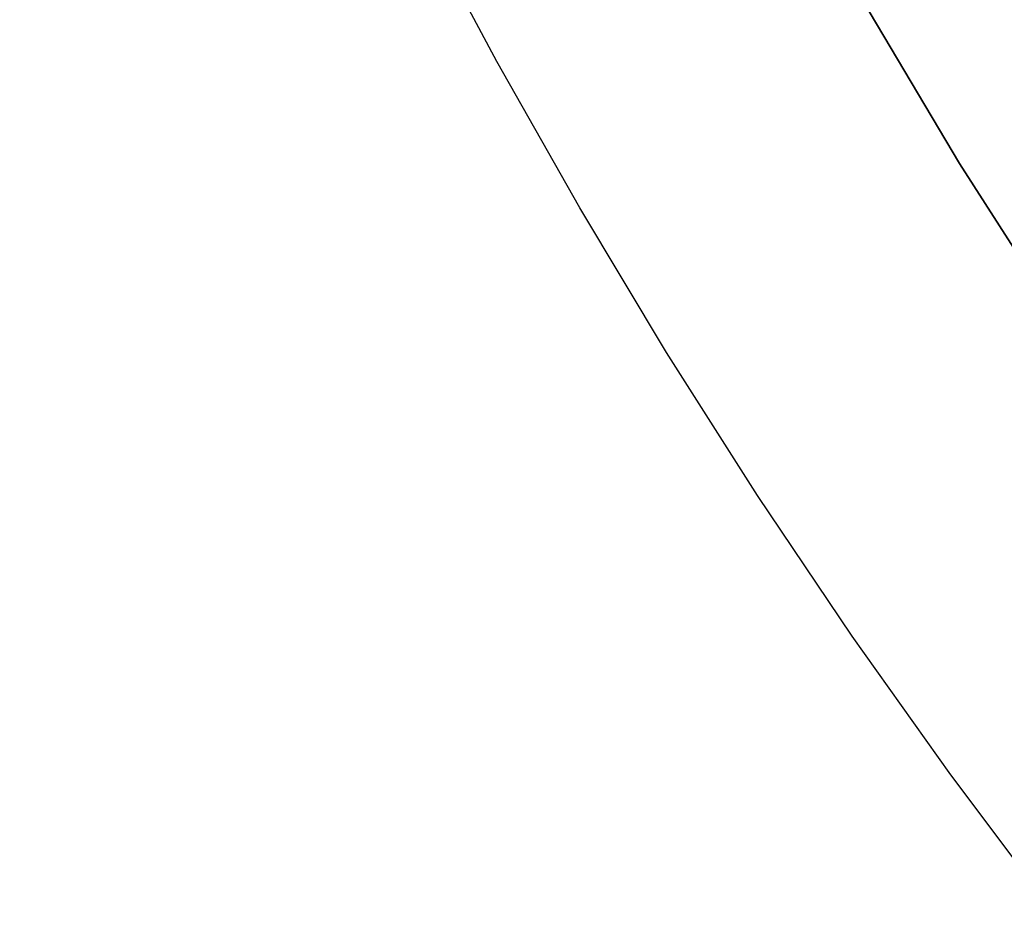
# Model space of a CAD drawing. Header units: millimetres. Extents: x -88 to 88, y -12 to 103.
# Tile 218 of 256: x -33.58 to -32.17, y 11.34 to 12.62. Entities that reach past the tile are written whole.
import ezdxf

# ---------------------------------------------------------------- set-up
doc = ezdxf.new("R2010")
doc.units = ezdxf.units.MM
doc.layers.add('Default', color=7, linetype='Continuous', true_color=0x000000)

msp = doc.modelspace()

# ---------------------------------------------------------------- linework, layer by layer
at = {"layer": 'Default', "color": 1, "true_color": 0xff0000}
for points in [[(-33.5712, 17.1308), (-33.5658, 16.8202), (-33.5497, 16.5099), (-33.523, 16.2004), (-33.4855, 15.892), (-33.4374, 15.585), (-33.3788, 15.2799), (-33.3097, 14.977), (-33.2301, 14.6767), (-33.1402, 14.3792), (-33.0402, 14.0851), (-32.93, 13.7946), (-32.8098, 13.5081), (-32.6799, 13.2259), (-32.5403, 12.9483), (-32.3912, 12.6758), (-32.2327, 12.4085), (-32.0652, 12.1469)], [(-32.0652, 12.1469), (-32.2327, 12.4085), (-32.3912, 12.6758), (-32.5403, 12.9483), (-32.6799, 13.2259), (-32.8098, 13.5081), (-32.93, 13.7946), (-33.0402, 14.0851), (-33.1402, 14.3792), (-33.2301, 14.6767), (-33.3097, 14.977), (-33.3788, 15.2799), (-33.4374, 15.585), (-33.4855, 15.892), (-33.523, 16.2004), (-33.5497, 16.5099), (-33.5658, 16.8202), (-33.5712, 17.1308)], [(-33.5712, 17.1308), (-33.5658, 16.8202), (-33.5497, 16.5099), (-33.523, 16.2004), (-33.4855, 15.892), (-33.4374, 15.585), (-33.3788, 15.2799), (-33.3097, 14.977), (-33.2301, 14.6767), (-33.1402, 14.3792), (-33.0402, 14.0851), (-32.93, 13.7946), (-32.8098, 13.5081), (-32.6799, 13.2259), (-32.5403, 12.9483), (-32.3912, 12.6758), (-32.2327, 12.4085), (-32.0652, 12.1469)]]:
    msp.add_lwpolyline(points, dxfattribs=at)
at = {"layer": 'Default', "color": 254, "true_color": 0xcad1ee}
msp.add_lwpolyline([(-32.0985, 11.3353), (-32.2453, 11.531), (-32.3867, 11.7301), (-32.5226, 11.9323), (-32.653, 12.1374), (-32.7777, 12.3451), (-32.8967, 12.5552), (-33.0099, 12.7675), (-33.1173, 12.9818), (-33.2188, 13.1978), (-33.3144, 13.4152), (-33.4042, 13.6339), (-33.488, 13.8537), (-33.566, 14.0742), (-33.6382, 14.2953), (-33.7045, 14.5168), (-33.765, 14.7385)], dxfattribs=at)

doc.saveas('drawing.dxf')
